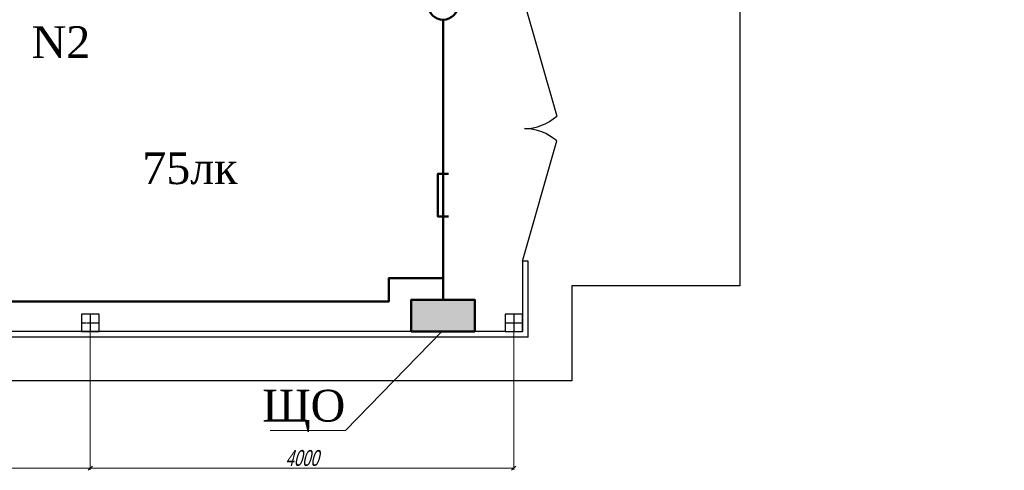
# Model space of a CAD drawing. Header units: millimetres. Extents: x 196 to 2027204, y -221452 to 153872.
# Tile 137 of 256: x 1156363 to 1165664, y -210351 to -206100. Entities that reach past the tile are written whole.
import ezdxf
from ezdxf import colors
from ezdxf.entities.mleader import LeaderData, LeaderLine
from ezdxf.math import Vec2, Vec3

# ---------------------------------------------------------------- set-up
doc = ezdxf.new("R2010")
doc.units = ezdxf.units.MM
doc.set_wipeout_variables(frame=1)
doc.linetypes.add('CENTER', pattern=[50.8, 31.75, -6.35, 6.35, -6.35])
doc.layers.get('Defpoints').update_dxf_attribs({"lineweight": 18})
for name, color, linetype, lineweight in [('.', 7, 'Continuous', 15), ('ТМ-размеры', 25, 'Continuous', 20), ('Щиты', 1, 'Continuous', 50), ('Эл.линия силовых сетей', 1, 'Continuous', 50), ('эл.освещ', 1, 'Continuous', 50), ('Электроосвещение', 1, 'Continuous', 50)]:
    doc.layers.add(name, color=color, linetype=linetype, lineweight=lineweight)
doc.styles.add('SFINKS', font='SFINKS.shx', dxfattribs={"width": 0.7, "oblique": 15})
doc.styles.add('Times New Roman', font='times.ttf')
doc.dimstyles.new('кира-50', dxfattribs={"dimtxt": 150, "dimasz": 40, "dimexe": 15, "dimexo": 0, "dimgap": 20, "dimtad": 1, "dimdec": 0, "dimrnd": 5, "dimdsep": 46, "dimtxsty": 'SFINKS', "dimblk1": 'OBLIQUE', "dimblk2": 'OBLIQUE', "dimsah": 1, "dimcen": 2.5, "dimclrd": 252, "dimclre": 252, "dimclrt": 252, "dimadec": 0, "dimazin": 0, "dimtfac": 1, "dimtdec": 0, "dimtofl": 0, "dimtmove": 0, "dimatfit": 3, "dimldrblk": 'OBLIQUE', "dimfxl": 15, "dimtfill": 1, "dimtolj": 1, "dimtzin": 0, "dimlwd": 20, "dimlwe": 20, "dimarcsym": 0})

# ---------------------------------------------------------------- blocks, each defined once
blk = doc.blocks.new('_Oblique')
at = {"color": 0, "linetype": 'ByBlock', "lineweight": -2}
blk.add_line((-0.5, -0.5), (0.5, 0.5), dxfattribs=at)
blk = doc.blocks.new('*D62')
at = {"layer": 'Defpoints', "color": 0, "linetype": 'ByBlock', "lineweight": 50, "transparency": 16777216}
for p in [(1157030.3, -208959.5), (1161030.3, -208959.5), (1157030.3, -210331.4)]:
    blk.add_point(p, dxfattribs=at)
at = {"layer": 'ТМ-размеры', "color": 252, "linetype": 'ByBlock', "lineweight": 20, "transparency": 16777216}
for p, q in [((1157030.3, -208959.5), (1157030.3, -210346.4)), ((1161030.3, -208959.5), (1161030.3, -210346.4)), ((1161030.3, -210331.4), (1157030.3, -210331.4))]:
    blk.add_line(p, q, dxfattribs=at)
at = {"layer": 'ТМ-размеры', "color": 252, "linetype": 'ByBlock', "lineweight": 20, "transparency": 16777216, "xscale": 40, "yscale": 40, "zscale": 40, "rotation": 180}
blk.add_blockref('_Oblique', (1157030.3, -210331.4), dxfattribs=at)
at = {"layer": 'ТМ-размеры', "color": 252, "linetype": 'ByBlock', "lineweight": 20, "transparency": 16777216, "xscale": 40, "yscale": 40, "zscale": 40}
blk.add_blockref('_Oblique', (1161030.3, -210331.4), dxfattribs=at)
at = {"layer": 'ТМ-размеры', "color": 252, "linetype": 'ByBlock', "transparency": 16777216, "insert": (1159030.3, -210236.4), "char_height": 150, "attachment_point": 5, "style": 'SFINKS', "bg_fill": 3, "box_fill_scale": 1.1, "bg_fill_color": 256, "bg_fill_true_color": 13158600, "bg_fill_transparency": 0}
blk.add_mtext('\\A1;4000', dxfattribs=at)
blk = doc.blocks.new('*D57')
at = {"layer": 'Defpoints', "color": 0, "linetype": 'ByBlock', "lineweight": 50, "transparency": 16777216}
for p in [(1153030.3, -210331.4), (1157030.3, -210331.4), (1157030.3, -210331.4)]:
    blk.add_point(p, dxfattribs=at)
at = {"layer": 'ТМ-размеры', "color": 252, "linetype": 'ByBlock', "lineweight": 20, "transparency": 16777216}
for p, q in [((1153030.3, -210331.4), (1153030.3, -210316.4)), ((1153030.3, -210331.4), (1157030.3, -210331.4)), ((1157030.3, -210331.4), (1157030.3, -210316.4))]:
    blk.add_line(p, q, dxfattribs=at)
at = {"layer": 'ТМ-размеры', "color": 252, "linetype": 'ByBlock', "lineweight": 20, "transparency": 16777216, "xscale": 40, "yscale": 40, "zscale": 40, "rotation": 180}
blk.add_blockref('_Oblique', (1153030.3, -210331.4), dxfattribs=at)
at = {"layer": 'ТМ-размеры', "color": 252, "linetype": 'ByBlock', "lineweight": 20, "transparency": 16777216, "xscale": 40, "yscale": 40, "zscale": 40}
blk.add_blockref('_Oblique', (1157030.3, -210331.4), dxfattribs=at)
at = {"layer": 'ТМ-размеры', "color": 252, "linetype": 'ByBlock', "transparency": 16777216, "insert": (1155030.3, -210236.4), "char_height": 150, "attachment_point": 5, "style": 'SFINKS', "bg_fill": 3, "box_fill_scale": 1.1, "bg_fill_color": 256, "bg_fill_true_color": 13158600, "bg_fill_transparency": 0}
blk.add_mtext('\\A1;4000', dxfattribs=at)
blk = doc.blocks.new('ДСП-3004 100Вт')
at = {"color": 1, "lineweight": 50}
blk.add_wipeout([(-12.1, 138.5), (12.1, 138.5), (36, 134.3), (58.7, 126), (79.7, 113.9), (98.3, 98.3), (113.9, 79.7), (126, 58.7), (134.3, 36), (138.5, 12.1), (138.5, -12.1), (134.3, -36), (126, -58.7), (113.9, -79.7), (98.3, -98.3), (79.7, -113.9), (58.7, -126), (36, -134.3), (12.1, -138.5), (-12.1, -138.5), (-36, -134.3), (-58.7, -126), (-79.7, -113.9), (-98.3, -98.3), (-113.9, -79.7), (-126, -58.7), (-134.3, -36), (-138.5, -12.1), (-138.5, 12.1), (-134.3, 36), (-126, 58.7), (-113.9, 79.7), (-98.3, 98.3), (-79.7, 113.9), (-58.7, 126), (-36, 134.3)], dxfattribs=at)
at = {"layer": '.', "lineweight": 50, "ltscale": 10}
h = blk.add_hatch(color=2, dxfattribs=at)
h.dxf.hatch_style = 1
h.paths.add_polyline_path([(0, -50), (0, 0), (-50, 0, 0.414214)])
h = blk.add_hatch(color=2, dxfattribs=at)
h.dxf.hatch_style = 1
h.paths.add_polyline_path([(0, 0), (50, 0, 0.414214), (0, 50)])
at = {"layer": 'Электроосвещение', "color": 1, "lineweight": 50, "ltscale": 10}
for points in [[(-50, 0), (50, 0)], [(0, 50), (0, -50)]]:
    blk.add_lwpolyline(points, dxfattribs=at)
for radius in [140, 50]:
    blk.add_circle((0, 0), radius, dxfattribs=at)
blk = doc.blocks.new('ЩО')
h = blk.add_hatch(color=1)
h.dxf.hatch_style = 1
h.paths.add_polyline_path([(300, 0), (-300, 0), (-300, -300), (300, -300)])
at = {"layer": 'эл.освещ', "color": 1, "lineweight": 50, "ltscale": 200}
blk.add_lwpolyline([(-300, 0), (-300, -300), (300, -300), (300, 0)], close=True, dxfattribs=at)
blk = doc.blocks.new('Лоток')
at = {"layer": 'Эл.линия силовых сетей', "color": 85, "lineweight": 50, "ltscale": 50}
blk.add_lwpolyline([(-200, 100), (-200, 0), (200, 0), (200, 100)], dxfattribs=at)

msp = doc.modelspace()

# ---------------------------------------------------------------- linework, layer by layer
at = {"color": 252, "lineweight": 30, "ltscale": 10}
for p, q in [((1161112.5, -205877.3), (1161436.5, -207010.2)), ((1161112.5, -208377.3), (1161436.5, -207244.4)), ((1161112.5, -208377.3), (1161112.5, -209041.7)), ((1161167.3, -208377.3), (1161112.5, -208377.3)), ((1161167.3, -209096.5), (1161167.3, -208377.3)), ((1161578.2, -208611.7), (1161578.2, -209507.4)), ((1160948.1, -209041.7), (1144385.3, -209041.7)), ((1161167.3, -209096.5), (1144385.3, -209096.5)), ((1161578.2, -209507.4), (1144548.1, -209507.4))]:
    msp.add_line(p, q, dxfattribs=at)
at = {"color": 7, "linetype": 'CENTER', "lineweight": 25, "ltscale": 0.5}
for p, q in [((1161030.3, -208877.3), (1161030.3, -209041.7)), ((1160948.1, -208959.5), (1161112.5, -208959.5))]:
    msp.add_line(p, q, dxfattribs=at)
at = {"color": 252, "lineweight": 30, "ltscale": 10}
for points in [[(1161578.2, -205643), (1163167.3, -205643), (1163167.3, -208611.7), (1161578.2, -208611.7)], [(1160948.1, -209041.7), (1161112.5, -209041.7), (1161112.5, -208877.3), (1160948.1, -208877.3), (1160948.1, -209041.7)]]:
    msp.add_lwpolyline(points, dxfattribs=at)
at = {"color": 252, "lineweight": 25, "ltscale": 10}
for centre, start, end in [((1161127.8, -206662.1), 270.44435, 311.56123), ((1161127.8, -207592.6), 48.43877, 89.55565)]:
    msp.add_arc(centre, 465.3, start, end, dxfattribs=at)

# ---------------------------------------------------------------- block references
at = {"layer": 'Электроосвещение', "color": 1, "lineweight": 50}
msp.add_blockref('ДСП-3004 100Вт', (1160362.3, -205960.6, 0.7), dxfattribs=at)

# ---------------------------------------------------------------- texts
at = {"color": 0, "lineweight": 35, "insert": (1156752.9, -206311.8, -0.3), "char_height": 300, "width": 404.96, "attachment_point": 5, "style": 'Times New Roman'}
msp.add_mtext('N2', dxfattribs=at)

# ---------------------------------------------------------------- next in the draw order: linework, layer by layer
at = {"layer": 'Электроосвещение', "color": 1, "linetype": 'ByBlock', "lineweight": 50}
msp.add_lwpolyline([(1147030.3, -198538.6), (1147030.3, -208757.8), (1159850.7, -208757.8), (1159850.7, -208537.8), (1160362.3, -208537.8)], dxfattribs=at)
at = {"layer": 'Электроосвещение', "color": 1, "linetype": 'ByBlock', "lineweight": 50, "elevation": 0.7}
msp.add_lwpolyline([(1160362.3, -206100.6), (1160362.3, -208741.7)], dxfattribs=at)

# ---------------------------------------------------------------- next in the draw order: dimensions: what is measured, and where the dimension line sits
at = {"layer": 'ТМ-размеры', "color": 3, "linetype": 'ByBlock'}
dim = msp.add_linear_dim(base=(1157030.3, -210331.4), p1=(1161030.3, -208959.5), p2=(1157030.3, -208959.5), dimstyle='кира-50', dxfattribs=at)
dim.commit()
dim.dimension.update_dxf_attribs({"geometry": '*D62', "text_midpoint": (1159030.3, -210236.4)})

# ---------------------------------------------------------------- next in the draw order: linework, layer by layer
at = {"color": 7, "linetype": 'CENTER', "lineweight": 25, "ltscale": 0.5}
for p, q in [((1157030.3, -208877.3), (1157030.3, -209041.7)), ((1156948.1, -208959.5), (1157112.5, -208959.5))]:
    msp.add_line(p, q, dxfattribs=at)
at = {"color": 252, "lineweight": 30, "ltscale": 10}
msp.add_lwpolyline([(1156948.1, -209041.7), (1157112.5, -209041.7), (1157112.5, -208877.3), (1156948.1, -208877.3), (1156948.1, -209041.7)], dxfattribs=at)

# ---------------------------------------------------------------- next in the draw order: block references
at = {"layer": 'Щиты', "color": 1, "lineweight": 50, "rotation": 180}
msp.add_blockref('ЩО', (1160362.3, -209041.7, 0.7), dxfattribs=at)

# ---------------------------------------------------------------- next in the draw order: dimensions: what is measured, and where the dimension line sits
at = {"layer": 'ТМ-размеры', "color": 3, "linetype": 'ByBlock'}
dim = msp.add_linear_dim(base=(1157030.3, -210331.4), p1=(1153030.3, -210331.4), p2=(1157030.3, -210331.4), dimstyle='кира-50', dxfattribs=at)
dim.commit()
dim.dimension.update_dxf_attribs({"geometry": '*D57', "text_midpoint": (1155030.3, -210236.4)})

# ---------------------------------------------------------------- next in the draw order: leaders
at = {"layer": 'Электроосвещение', "color": 0, "lineweight": 35, "ltscale": 100}
ml = msp.add_multileader_mtext('Standard', dxfattribs=at)
ml.set_content('{\\C0;ЩО}', color=1, style='Times New Roman')
ml.set_leader_properties(color=7, lineweight=15)
ml.build(insert=Vec2(0, 0))
ml.multileader.update_dxf_attribs({"text_left_attachment_type": 6, "text_right_attachment_type": 6, "dogleg_length": 1, "arrow_head_size": 1})
ctx = ml.context
ctx.base_point, ctx.char_height, ctx.arrow_head_size, ctx.plane_origin = Vec3(1158699.5, -209976), 300, 1, Vec3(1161957.3, -208020.3)
ctx.left_attachment, ctx.right_attachment, ctx.text_align_type = 6, 6, 2
notes = []
notes.append((ctx, [(0, (1, 1, 0), (1159441.8, -209976), (-1, 0), 1, [(1, [(1160350, -209041.7)], 0, [])])]))
ctx.mtext.insert, ctx.mtext.width, ctx.mtext.alignment, ctx.mtext.flow_direction = Vec3(1159438.8, -209591.6), 833.628, 3, 5
ctx.mtext.has_bg_fill, ctx.mtext.bg_color, ctx.mtext.bg_scale_factor, ctx.mtext.bg_transparency, ctx.mtext.use_window_bg_color = 1, -1073741824, 1, 0, 1
for ctx, leaders in notes:
    for number, flags, end, landing, length, lines in leaders:
        leader = LeaderData()
        leader.index, (leader.has_last_leader_line, leader.has_dogleg_vector, leader.attachment_direction) = number, flags
        leader.last_leader_point, leader.dogleg_vector, leader.dogleg_length = Vec3(end), Vec3(landing), length
        for number, points, colour, breaks in lines:
            line = LeaderLine()
            line.index, line.vertices, line.color, line.breaks = number, Vec3.list(points), colors.encode_raw_color(colour), breaks
            leader.lines.append(line)
        ctx.leaders.append(leader)

# ---------------------------------------------------------------- next in the draw order: texts
at = {"layer": 'Эл.линия силовых сетей', "color": 1, "lineweight": 20, "ltscale": 200, "insert": (1151240.2, -207096.5, 0.4), "char_height": 300, "attachment_point": 1, "rotation": 359.89766, "style": 'Times New Roman', "bg_fill": 3, "box_fill_scale": 1, "bg_fill_color": 256, "bg_fill_transparency": 0}
msp.add_mtext_dynamic_manual_height_columns('\\pi250.16679;{\\L\\C0;8High-Bay 100Вт-IP54\\P\\pi2073.41842;\\l4,2}', width=4675.243, gutter_width=1250, heights=[0], dxfattribs=at)

# ---------------------------------------------------------------- next in the draw order: block references
at = {"layer": 'Эл.линия силовых сетей', "color": 1, "lineweight": 30, "rotation": 270}
msp.add_blockref('Лоток', (1160312.3, -207755.7, 0.7), dxfattribs=at)

# ---------------------------------------------------------------- next in the draw order: texts
at = {"color": 0, "lineweight": 35, "insert": (1157971.3, -207503.2), "char_height": 300, "width": 669.112, "attachment_point": 5, "style": 'Times New Roman'}
msp.add_mtext('75лк', dxfattribs=at)

doc.saveas('drawing.dxf')
